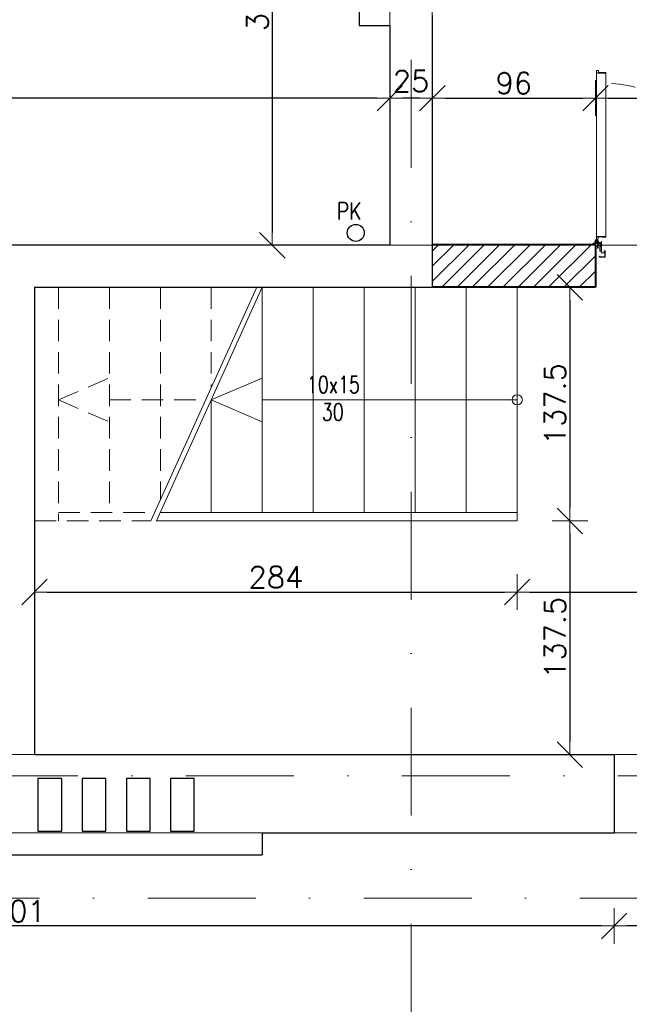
# Model space of a CAD drawing. Header units: millimetres. Extents: x 23192 to 177760, y -399809 to -79279.
# Tile 90 of 256: x 52362 to 52721, y -197562 to -196982. Entities that reach past the tile are written whole.
import ezdxf

# ---------------------------------------------------------------- set-up
doc = ezdxf.new("R2010")
doc.units = ezdxf.units.MM
for name, pattern in [('CENTER', [0.6, 0.375, -0.075, 0.075, -0.075]), ('DASHDOT', [25.4, 12.7, -6.35, 0, -6.35]), ('HIDDEN', [9.525, 6.35, -3.175]), ('Hidden Line', [391.222223, 282.222223, -109])]:
    doc.linetypes.add(name, pattern=pattern)
doc.layers.get('0').update_dxf_attribs({"lineweight": 0})
for name, color, linetype, lineweight in [('!! 0_ Istn-sciany', 3, 'Continuous', 30), ('!! 0_ Istn-widok', 1, 'Continuous', 15), ('!! 0_ Opis', 8, 'Continuous', 13), ('!! 0_Istn-cienka', 4, 'Continuous', 9), ('!! 0_Osie', 1, 'DASHDOT', 13), ('!! 0_Widok', 1, 'Continuous', 15), ('!! 1_drzwi-linia', 213, 'Continuous', 5), ('!! 1_hatch projektowane ściany', 4, 'Continuous', 5), ('!! 1_PROJ Sciany', 2, 'Continuous', 40), ('!! wymiary osi', 250, 'Continuous', 9), ('0-osie-liniA', 14, 'DASHDOT', 5)]:
    doc.layers.add(name, color=color, linetype=linetype, lineweight=lineweight)
doc.layers.add('!! 0_opis pionów', color=4, linetype='Continuous')
doc.layers.add('!! 0_ramki', color=66, linetype='Continuous', lineweight=9, plot=False)
doc.layers.add('Powierzchnia', color=140, linetype='Continuous', lineweight=5, plot=False)
doc.styles.add('ARCHETYP', font='romans.shx', dxfattribs={"height": 15})
doc.styles.add('SIMPLEX', font='simplex.shx', dxfattribs={"width": 0.77})
doc.styles.add('TXT', font='simplex.shx')
doc.dimstyles.new('DIM50', dxfattribs={"dimscale": 5, "dimtxt": 2.5, "dimasz": 1.5, "dimexe": 0, "dimexo": 0, "dimgap": 0.5, "dimtad": 1, "dimdec": 4, "dimrnd": 0.5, "dimdsep": 46, "dimtxsty": 'TXT', "dimblk1": 'TICK1', "dimblk2": 'TICK1', "dimsah": 1, "dimcen": 0, "dimse1": 1, "dimse2": 1, "dimclrd": 1, "dimclre": 7, "dimclrt": 9, "dimadec": 0, "dimazin": 0, "dimtfac": 1, "dimtdec": 4, "dimtmove": 2, "dimatfit": 3, "dimldrblk": 'TICK1', "dimfxl": 1, "dimtolj": 1, "dimarcsym": 0})

# ---------------------------------------------------------------- blocks, each defined once
blk = doc.blocks.new('BLOK OSI')
at = {"layer": '0-osie-liniA', "ltscale": 5}
for points in [[(52592.21142, -193637.0088), (52592.21142, -199860.81919)], [(51570.03302, -197490.0883), (53810.60983, -197490.0883)], [(48624.30568, -197562.0883), (53810.60983, -197562.0883)]]:
    blk.add_lwpolyline(points, dxfattribs=at)
blk = doc.blocks.new('zaw-dr-90-p')
at = {"color": 2, "linetype": 'CENTER', "ltscale": 0.2}
for p, q in [((12, 0), (-12, 0)), ((0, 12), (0, -12)), ((24.5, 24), (31, 24)), ((24.5, 19), (31, 19))]:
    blk.add_line(p, q, dxfattribs=at)
at = {"ltscale": 0.2}
for p, q in [((10, 12), (6.5, 12)), ((10, 0), (10, 6.5))]:
    blk.add_line(p, q, dxfattribs=at)
blk.add_lwpolyline([(0, 6.5), (23.5, 6.5, 0.414214), (28, 11), (28, 31), (24.5, 31), (24.5, 11, -0.414214), (23.5, 10), (0, 10, 4.561698), (7.6, 6.5), (4.9, 4.2)], format="xyb", dxfattribs=at)
blk.add_lwpolyline([(-0.2, -0.2), (-2.5, -0.2), (-2.5, 0.2), (-0.2, 0.2), (-0.2, 2.5), (0.2, 2.5), (0.2, 0.2), (2.8, 0.2), (2.8, -0.2), (0.2, -0.2), (0.2, -2.8), (-0.2, -2.8)], close=True)
blk.add_lwpolyline([(10, 10), (10, 39), (6.5, 39), (6.5, 10)], dxfattribs=at)
blk.add_circle((0, 0), 6.5, dxfattribs=at)
blk = doc.blocks.new('drzwi 90- sc 12')
for p, q in [((-13620.32, 20410.16), (-13620.32, 20313.77)), ((-13614.92, 20409.86), (-13620.32, 20409.86)), ((-13616.12, 20410.26), (-13620.22, 20410.26)), ((-13616.12, 20410.26), (-13620, 20410.26)), ((-13618.17, 20410.26), (-13616.22, 20410.26)), ((-13618.17, 20410.26), (-13616.22, 20410.26)), ((-13616.12, 20410.26), (-13616.12, 20411.46)), ((-13616.12, 20411.46), (-13615.02, 20411.46)), ((-13614.92, 20411.36), (-13614.92, 20313.77)), ((-13620.32, 20313.47), (-13620.32, 20317.97)), ((-13614.92, 20312.27), (-13614.92, 20317.97)), ((-13614.92, 20313.77), (-13620.32, 20313.77)), ((-13618.22, 20313.37), (-13620.22, 20313.37)), ((-13618.22, 20313.67), (-13618.22, 20313.37)), ((-13618.22, 20313.67), (-13616.42, 20313.67)), ((-13617.77, 20311.12), (-13617.77, 20305.72)), ((-13617.77, 20311.12), (-13617.77, 20305.72)), ((-13616.17, 20309.92), (-13617.37, 20309.92)), ((-13616.17, 20309.92), (-13616.17, 20311.02)), ((-13615.92, 20313.17), (-13615.92, 20312.17)), ((-13615.92, 20312.17), (-13615.02, 20312.17)), ((-13715.57, 20308.32), (-13715.57, 20308.56)), ((-13715.57, 20307.69), (-13715.57, 20308.56)), ((-13715.57, 20307.82), (-13715.57, 20308.56)), ((-13715.57, 20307.72), (-13715.37, 20307.72)), ((-13715.77, 20301.96), (-13716.27, 20301.96)), ((-13616.77, 20301.96), (-13616.27, 20301.96))]:
    blk.add_line(p, q)
for points in [[(-13665.27, 20284.96), (-13665.27, 20325.83)], [(-13615.57, 20309.64), (-13615.32, 20309.64), (-13615.32, 20309.82), (-13616.32, 20309.82), (-13616.32, 20309.64), (-13615.92, 20309.64)]]:
    blk.add_lwpolyline(points)
at = {"ltscale": 0.2}
for points in [[(-13715.57, 20307.51), (-13715.57, 20309.48, 0.414214), (-13715.91, 20309.82), (-13719.43, 20309.82, 0.414214), (-13719.77, 20309.48), (-13719.77, 20308.92), (-13719.59, 20308.92), (-13719.59, 20309.48, -0.414214), (-13719.43, 20309.64), (-13716.97, 20309.64)], [(-13716.97, 20309.64), (-13715.91, 20309.64, -0.414214), (-13715.75, 20309.48), (-13715.75, 20307.51)], [(-13615.92, 20309.64), (-13616.63, 20309.64, 0.414214), (-13616.79, 20309.48), (-13616.79, 20305.58, -0.414214), (-13617.13, 20305.24), (-13617.58, 20305.24, 0.414214), (-13617.74, 20305.08), (-13617.74, 20304.48, -0.414214), (-13618.08, 20304.14), (-13619.26, 20304.14, -0.414214), (-13619.6, 20304.48), (-13619.6, 20305.15, 1), (-13619.79, 20305.15), (-13619.79, 20301.96, 0.414214), (-13619.63, 20301.8), (-13617.11, 20301.8, 0.414214), (-13616.95, 20301.96), (-13616.95, 20302.52), (-13616.77, 20302.52), (-13616.77, 20301.96, -0.414214), (-13617.11, 20301.62), (-13619.63, 20301.62, -0.414214), (-13619.97, 20301.96), (-13619.97, 20305.15, -1), (-13619.42, 20305.15), (-13619.42, 20304.48, 0.414214), (-13619.26, 20304.32), (-13618.08, 20304.32, 0.414214), (-13617.92, 20304.48), (-13617.92, 20305.08, -0.414214), (-13617.58, 20305.42), (-13617.13, 20305.42, 0.414214), (-13616.97, 20305.58), (-13616.97, 20309.48, -0.414214), (-13616.63, 20309.82), (-13613.11, 20309.82, -0.414214), (-13612.77, 20309.48), (-13612.77, 20308.92), (-13612.95, 20308.92), (-13612.95, 20309.48, 0.414214), (-13613.11, 20309.64), (-13615.57, 20309.64)], [(-13715.75, 20307.76), (-13715.75, 20305.58, 0.414214), (-13715.41, 20305.24), (-13714.96, 20305.24, -0.414214), (-13714.8, 20305.08), (-13714.8, 20304.48, 0.414214), (-13714.46, 20304.14), (-13713.28, 20304.14, 0.414214), (-13712.94, 20304.48), (-13712.94, 20305.15, -1), (-13712.75, 20305.15), (-13712.75, 20301.96, -0.414214), (-13712.91, 20301.8), (-13715.43, 20301.8, -0.414214), (-13715.59, 20301.96), (-13715.59, 20302.52), (-13715.77, 20302.52), (-13715.77, 20301.96, 0.414214), (-13715.43, 20301.62), (-13712.91, 20301.62, 0.414214), (-13712.57, 20301.96), (-13712.57, 20305.15, 1), (-13713.12, 20305.15), (-13713.12, 20304.48, -0.414214), (-13713.28, 20304.32), (-13714.46, 20304.32, -0.414214), (-13714.62, 20304.48), (-13714.62, 20305.08, 0.414214), (-13714.96, 20305.42), (-13715.41, 20305.42, -0.414214), (-13715.57, 20305.58), (-13715.57, 20307.64)]]:
    blk.add_lwpolyline(points, format="xyb", dxfattribs=at)
at = {"lineweight": 30}
for points in [[(-13716.27, 20308.92), (-13721.27, 20308.92)], [(-13716.27, 20308.92), (-13716.27, 20296.92)], [(-13614.27, 20308.92), (-13609.27, 20308.92)], [(-13614.27, 20308.92), (-13614.27, 20296.92)]]:
    blk.add_lwpolyline(points, dxfattribs=at)
blk.add_lwpolyline([(-13616.79, 20308.82), (-13616.97, 20308.82), (-13616.97, 20307.42), (-13616.79, 20307.42)], close=True)
for centre, radius, start, end in [((-13620.22, 20410.16), 0.1, 90, 180), ((-13615.02, 20411.36), 0.1, 0, 90), ((-13620.22, 20313.47), 0.1, 180, 270), ((-13616.42, 20313.17), 0.5, 0, 90), ((-13616.27, 20311.02), 0.1, 0, 90), ((-13615.02, 20312.27), 0.1, 270, 0)]:
    blk.add_arc(centre, radius, start, end)
at = {"linetype": 'Hidden Line', "lineweight": 9, "ltscale": 0.05}
blk.add_arc((-13615.5, 20305.14), 99.12, 94.80054, 177.69442, dxfattribs=at)
at = {"xscale": 0.09999999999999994, "yscale": 0.09999999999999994, "zscale": 0.09999999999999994, "rotation": 180.0000000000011}
blk.add_blockref('zaw-dr-90-p', (-13614.92, 20310.92), dxfattribs=at)
blk = doc.blocks.new('TICK1')
at = {"color": 2}
blk.add_line((-1, -1), (1, 1), dxfattribs=at)
at = {"color": 0}
for p, q in [((0, -1.4), (0, 1.4)), ((0, 0), (-1, 0))]:
    blk.add_line(p, q, dxfattribs=at)
blk = doc.blocks.new('*D2554')
at = {"layer": '!! wymiary osi', "color": 1, "lineweight": -2, "transparency": 16777216}
blk.add_line((52378.21, -197318.89), (52647.21, -197318.89), dxfattribs=at)
at = {"layer": 'DEFPOINTS', "color": 0, "transparency": 16777216}
for p in [(52370.71, -197277.09), (52654.71, -197277.09), (52654.71, -197318.89)]:
    blk.add_point(p, dxfattribs=at)
at = {"layer": '!! wymiary osi', "color": 1, "lineweight": -2, "transparency": 16777216, "xscale": 7.5, "yscale": 7.5, "zscale": 7.5, "rotation": 180}
blk.add_blockref('TICK1', (52370.71, -197318.89), dxfattribs=at)
at = {"layer": '!! wymiary osi', "color": 1, "lineweight": -2, "transparency": 16777216, "xscale": 7.5, "yscale": 7.5, "zscale": 7.5}
blk.add_blockref('TICK1', (52654.71, -197318.89), dxfattribs=at)
at = {"layer": '!! wymiary osi', "color": 9, "transparency": 16777216, "insert": (52512.71, -197310.14), "char_height": 12.5, "attachment_point": 5, "style": 'TXT'}
blk.add_mtext('\\A1;284', dxfattribs=at)
blk = doc.blocks.new('*D2555')
at = {"layer": '!! wymiary osi', "color": 1, "lineweight": -2, "transparency": 16777216}
blk.add_line((52662.21, -197318.89), (53160.21, -197318.89), dxfattribs=at)
at = {"layer": 'DEFPOINTS', "color": 0, "transparency": 16777216}
for p in [(52654.71, -197277.09), (53167.71, -197277.09), (53167.71, -197318.89)]:
    blk.add_point(p, dxfattribs=at)
at = {"layer": '!! wymiary osi', "color": 1, "lineweight": -2, "transparency": 16777216, "xscale": 7.5, "yscale": 7.5, "zscale": 7.5, "rotation": 180}
blk.add_blockref('TICK1', (52654.71, -197318.89), dxfattribs=at)
at = {"layer": '!! wymiary osi', "color": 1, "lineweight": -2, "transparency": 16777216, "xscale": 7.5, "yscale": 7.5, "zscale": 7.5}
blk.add_blockref('TICK1', (53167.71, -197318.89), dxfattribs=at)
at = {"layer": '!! wymiary osi', "color": 9, "transparency": 16777216, "insert": (52911.21, -197310.14), "char_height": 12.5, "attachment_point": 5, "style": 'TXT'}
blk.add_mtext('\\A1;513', dxfattribs=at)
blk = doc.blocks.new('*D2556')
at = {"layer": '!! wymiary osi', "color": 1, "lineweight": -2, "transparency": 16777216}
blk.add_line((52685.67, -197147.09), (52685.67, -197269.59), dxfattribs=at)
at = {"layer": 'DEFPOINTS', "color": 0, "transparency": 16777216}
for p in [(52654.71, -197139.59), (52654.71, -197277.09), (52685.67, -197277.09)]:
    blk.add_point(p, dxfattribs=at)
at = {"layer": '!! wymiary osi', "color": 1, "lineweight": -2, "transparency": 16777216, "xscale": 7.5, "yscale": 7.5, "zscale": 7.5}
for p, rotation in [((52685.67, -197139.59), 90), ((52685.67, -197277.09), 270)]:
    blk.add_blockref('TICK1', p, dxfattribs=dict(at, rotation=rotation))
at = {"layer": '!! wymiary osi', "color": 9, "transparency": 16777216, "insert": (52676.92, -197208.34), "char_height": 12.5, "attachment_point": 5, "rotation": 90, "style": 'TXT'}
blk.add_mtext('\\A1;137.5', dxfattribs=at)
blk = doc.blocks.new('*D2557')
at = {"layer": '!! wymiary osi', "color": 1, "lineweight": -2, "transparency": 16777216}
blk.add_line((52685.67, -197284.59), (52685.67, -197407.09), dxfattribs=at)
at = {"layer": 'DEFPOINTS', "color": 0, "transparency": 16777216}
for p in [(52654.71, -197277.09), (52654.71, -197414.59), (52685.67, -197414.59)]:
    blk.add_point(p, dxfattribs=at)
at = {"layer": '!! wymiary osi', "color": 1, "lineweight": -2, "transparency": 16777216, "xscale": 7.5, "yscale": 7.5, "zscale": 7.5}
for p, rotation in [((52685.67, -197277.09), 90), ((52685.67, -197414.59), 270)]:
    blk.add_blockref('TICK1', p, dxfattribs=dict(at, rotation=rotation))
at = {"layer": '!! wymiary osi', "color": 9, "transparency": 16777216, "insert": (52676.92, -197345.84), "char_height": 12.5, "attachment_point": 5, "rotation": 90, "style": 'TXT'}
blk.add_mtext('\\A1;137.5', dxfattribs=at)
blk = doc.blocks.new('*D2558')
at = {"layer": '!! wymiary osi', "color": 1, "lineweight": -2, "transparency": 16777216}
blk.add_line((52612.21, -197028.24), (52693.21, -197028.24), dxfattribs=at)
at = {"layer": 'DEFPOINTS', "color": 0, "transparency": 16777216}
for p in [(52700.71, -197028.24), (52604.71, -197114.59), (52700.71, -197114.59)]:
    blk.add_point(p, dxfattribs=at)
at = {"layer": '!! wymiary osi', "color": 1, "lineweight": -2, "transparency": 16777216, "xscale": 7.5, "yscale": 7.5, "zscale": 7.5, "rotation": 180}
blk.add_blockref('TICK1', (52604.71, -197028.24), dxfattribs=at)
at = {"layer": '!! wymiary osi', "color": 1, "lineweight": -2, "transparency": 16777216, "xscale": 7.5, "yscale": 7.5, "zscale": 7.5}
blk.add_blockref('TICK1', (52700.71, -197028.24), dxfattribs=at)
at = {"layer": '!! wymiary osi', "color": 9, "transparency": 16777216, "insert": (52652.71, -197019.49), "char_height": 12.5, "attachment_point": 5, "style": 'TXT'}
blk.add_mtext('\\A1;96', dxfattribs=at)
blk = doc.blocks.new('*D2559')
at = {"layer": '!! wymiary osi', "color": 1, "lineweight": -2, "transparency": 16777216}
blk.add_line((52708.21, -197028.24), (52794.85, -197028.24), dxfattribs=at)
at = {"layer": 'DEFPOINTS', "color": 0, "transparency": 16777216}
for p in [(52802.35, -197028.24), (52700.71, -197114.59), (52802.35, -197114.03)]:
    blk.add_point(p, dxfattribs=at)
at = {"layer": '!! wymiary osi', "color": 1, "lineweight": -2, "transparency": 16777216, "xscale": 7.5, "yscale": 7.5, "zscale": 7.5, "rotation": 180}
blk.add_blockref('TICK1', (52700.71, -197028.24), dxfattribs=at)
at = {"layer": '!! wymiary osi', "color": 1, "lineweight": -2, "transparency": 16777216, "xscale": 7.5, "yscale": 7.5, "zscale": 7.5}
blk.add_blockref('TICK1', (52802.35, -197028.24), dxfattribs=at)
at = {"layer": '!! wymiary osi', "color": 9, "transparency": 16777216, "insert": (52751.53, -197019.49), "char_height": 12.5, "attachment_point": 5, "style": 'TXT'}
blk.add_mtext('\\A1;101.5', dxfattribs=at)
blk = doc.blocks.new('*D2562')
at = {"layer": '!! wymiary osi', "color": 1, "lineweight": -2, "transparency": 16777216}
blk.add_line((52597.21, -197028.24), (52587.21, -197028.24), dxfattribs=at)
at = {"layer": 'DEFPOINTS', "color": 0, "transparency": 16777216}
for p in [(52579.71, -197028.24), (52579.71, -197114.59), (52604.71, -197114.59)]:
    blk.add_point(p, dxfattribs=at)
at = {"layer": '!! wymiary osi', "color": 1, "lineweight": -2, "transparency": 16777216, "xscale": 7.5, "yscale": 7.5, "zscale": 7.5, "rotation": 180}
blk.add_blockref('TICK1', (52579.71, -197028.24), dxfattribs=at)
at = {"layer": '!! wymiary osi', "color": 1, "lineweight": -2, "transparency": 16777216, "xscale": 7.5, "yscale": 7.5, "zscale": 7.5}
blk.add_blockref('TICK1', (52604.71, -197028.24), dxfattribs=at)
at = {"layer": '!! wymiary osi', "color": 9, "transparency": 16777216, "insert": (52592.21, -197018.24), "char_height": 12.5, "attachment_point": 5, "style": 'TXT'}
blk.add_mtext('\\A1;25', dxfattribs=at)
blk = doc.blocks.new('*D2563')
at = {"layer": '!! wymiary osi', "color": 1, "lineweight": -2, "transparency": 16777216}
blk.add_line((52572.21, -197028.24), (52024.21, -197028.24), dxfattribs=at)
at = {"layer": 'DEFPOINTS', "color": 0, "transparency": 16777216}
for p in [(52016.71, -197028.24), (52016.71, -197114.59), (52579.71, -197114.59)]:
    blk.add_point(p, dxfattribs=at)
at = {"layer": '!! wymiary osi', "color": 1, "lineweight": -2, "transparency": 16777216, "xscale": 7.5, "yscale": 7.5, "zscale": 7.5, "rotation": 180}
blk.add_blockref('TICK1', (52016.71, -197028.24), dxfattribs=at)
at = {"layer": '!! wymiary osi', "color": 1, "lineweight": -2, "transparency": 16777216, "xscale": 7.5, "yscale": 7.5, "zscale": 7.5}
blk.add_blockref('TICK1', (52579.71, -197028.24), dxfattribs=at)
at = {"layer": '!! wymiary osi', "color": 9, "transparency": 16777216, "insert": (52324.48, -197019.49), "char_height": 12.5, "attachment_point": 5, "style": 'TXT'}
blk.add_mtext('\\A1;563', dxfattribs=at)
blk = doc.blocks.new('*D2565')
at = {"layer": '!! wymiary osi', "color": 1, "lineweight": -2, "transparency": 16777216}
blk.add_line((52967.21, -197515.42), (52719.21, -197515.42), dxfattribs=at)
at = {"layer": 'DEFPOINTS', "color": 0, "transparency": 16777216}
for p in [(52711.71, -197460.59), (52974.71, -197460.59), (52711.71, -197515.42)]:
    blk.add_point(p, dxfattribs=at)
at = {"layer": '!! wymiary osi', "color": 1, "lineweight": -2, "transparency": 16777216, "xscale": 7.5, "yscale": 7.5, "zscale": 7.5, "rotation": 180}
blk.add_blockref('TICK1', (52711.71, -197515.42), dxfattribs=at)
at = {"layer": '!! wymiary osi', "color": 1, "lineweight": -2, "transparency": 16777216, "xscale": 7.5, "yscale": 7.5, "zscale": 7.5}
blk.add_blockref('TICK1', (52974.71, -197515.42), dxfattribs=at)
at = {"layer": '!! wymiary osi', "color": 9, "transparency": 16777216, "insert": (52843.21, -197506.67), "char_height": 12.5, "attachment_point": 5, "style": 'TXT'}
blk.add_mtext('\\A1;263', dxfattribs=at)
blk = doc.blocks.new('*D2566')
at = {"layer": '!! wymiary osi', "color": 1, "lineweight": -2, "transparency": 16777216}
blk.add_line((52704.21, -197515.42), (52018.21, -197515.42), dxfattribs=at)
at = {"layer": 'DEFPOINTS', "color": 0, "transparency": 16777216}
for p in [(52711.71, -197460.59), (52010.71, -197467.96), (52010.71, -197515.42)]:
    blk.add_point(p, dxfattribs=at)
at = {"layer": '!! wymiary osi', "color": 1, "lineweight": -2, "transparency": 16777216, "xscale": 7.5, "yscale": 7.5, "zscale": 7.5, "rotation": 180}
blk.add_blockref('TICK1', (52010.71, -197515.42), dxfattribs=at)
at = {"layer": '!! wymiary osi', "color": 1, "lineweight": -2, "transparency": 16777216, "xscale": 7.5, "yscale": 7.5, "zscale": 7.5}
blk.add_blockref('TICK1', (52711.71, -197515.42), dxfattribs=at)
at = {"layer": '!! wymiary osi', "color": 9, "transparency": 16777216, "insert": (52361.21, -197506.67), "char_height": 12.5, "attachment_point": 5, "style": 'TXT'}
blk.add_mtext('\\A1;701', dxfattribs=at)
blk = doc.blocks.new('*D2635')
at = {"layer": '!! wymiary osi', "color": 1, "lineweight": -2, "transparency": 16777216}
blk.add_line((52510.58, -196822.09), (52510.58, -197107.34), dxfattribs=at)
at = {"layer": 'DEFPOINTS', "color": 0, "transparency": 16777216}
for p in [(52579.71, -196814.59), (52510.58, -197114.84), (52579.71, -197114.84)]:
    blk.add_point(p, dxfattribs=at)
at = {"layer": '!! wymiary osi', "color": 1, "lineweight": -2, "transparency": 16777216, "xscale": 7.5, "yscale": 7.5, "zscale": 7.5}
for p, rotation in [((52510.58, -196814.59), 90), ((52510.58, -197114.84), 270)]:
    blk.add_blockref('TICK1', p, dxfattribs=dict(at, rotation=rotation))
at = {"layer": '!! wymiary osi', "color": 9, "transparency": 16777216, "insert": (52501.83, -196964.71), "char_height": 12.5, "attachment_point": 5, "rotation": 90, "style": 'TXT'}
blk.add_mtext('\\A1;300.5', dxfattribs=at)

msp = doc.modelspace()

# ---------------------------------------------------------------- hatches: boundary and pattern name
at = {"layer": '!! 1_hatch projektowane ściany'}
h = msp.add_hatch(dxfattribs=at)
h.set_pattern_fill('ANSI31', color=256, scale=2)
h.paths.add_polyline_path([(52604.71142, -197139.5883), (52700.71142, -197139.5883), (52700.71142, -197114.5883), (52604.71142, -197114.5883)])

# ---------------------------------------------------------------- linework, layer by layer
at = {"layer": '!! 0_ Istn-sciany'}
for points in [[(52561.71142, -196954.5883), (52561.71142, -196985.5883)], [(52604.71142, -196979.5883), (52604.71142, -197139.5883)], [(52604.71142, -196979.5883), (52604.71142, -196985.5883)], [(52561.71142, -196985.5883), (52579.71142, -196985.5883)], [(52579.71142, -196985.5883), (52579.71142, -197114.5883)], [(52179.71142, -197114.5883), (52579.71142, -197114.5883)], [(52370.71142, -197139.5883), (52604.71142, -197139.5883)], [(52370.71142, -197139.5883), (52370.71142, -197414.5883)], [(52370.71142, -197414.5883), (52711.71142, -197414.5883)], [(52711.71142, -197414.5883), (52711.71142, -197460.5883)], [(52504.71142, -197460.5883), (52711.71142, -197460.5883)], [(52504.71142, -197460.5883), (52504.71142, -197473.5883)], [(52310.71142, -197473.5883), (52504.71142, -197473.5883)]]:
    msp.add_lwpolyline(points, dxfattribs=at)
for points in [[(52372.71142, -197459.5883), (52386.71142, -197459.5883), (52386.71142, -197428.5883), (52372.71142, -197428.5883)], [(52398.71142, -197459.5883), (52412.71142, -197459.5883), (52412.71142, -197428.5883), (52398.71142, -197428.5883)], [(52424.71142, -197459.5883), (52438.71142, -197459.5883), (52438.71142, -197428.5883), (52424.71142, -197428.5883)], [(52450.71142, -197459.5883), (52464.71142, -197459.5883), (52464.71142, -197428.5883), (52450.71142, -197428.5883)]]:
    msp.add_lwpolyline(points, close=True, dxfattribs=at)
at = {"layer": '!! 0_ Istn-widok'}
for points in [[(52501.41817, -197139.5883), (52439.15402, -197277.0883)], [(52504.71142, -197139.5883), (52442.44727, -197277.0883)], [(52504.71142, -197139.5883), (52504.71142, -197272.0883)], [(52534.71142, -197139.5883), (52534.71142, -197272.0883)], [(52564.71142, -197139.5883), (52564.71142, -197272.0883)], [(52594.71142, -197139.5883), (52594.71142, -197272.0883)], [(52604.71142, -197139.5883), (52654.71142, -197139.5883)], [(52624.71142, -197139.5883), (52624.71142, -197272.0883)], [(52654.71142, -197139.5883), (52654.71142, -197277.0883)], [(52474.71142, -197205.8383), (52474.71142, -197272.0883)], [(52504.71142, -197205.8383), (52654.71142, -197205.8383)], [(52444.71142, -197272.0883), (52654.71142, -197272.0883)], [(52442.44727, -197277.0883), (52654.71142, -197277.0883)], [(52345.71142, -197414.5883), (52370.71142, -197414.5883)]]:
    msp.add_lwpolyline(points, dxfattribs=at)
at = {"layer": '!! 0_ Istn-widok', "linetype": 'HIDDEN', "ltscale": 3}
for points in [[(52711.71142, -197414.5883), (52974.71142, -197414.5883)], [(52974.71142, -197460.5883), (52711.71142, -197460.5883)]]:
    msp.add_lwpolyline(points, dxfattribs=at)
at = {"layer": '!! 0_ Istn-widok'}
msp.add_circle((52654.71142, -197205.8383), 3, dxfattribs=at)
at = {"layer": '!! 0_Istn-cienka', "linetype": 'HIDDEN', "ltscale": 2}
for points in [[(52384.71142, -197139.5883), (52384.71142, -197277.0883)], [(52414.71142, -197139.5883), (52414.71142, -197272.0883)], [(52444.71142, -197139.5883), (52444.71142, -197264.81571)], [(52474.71142, -197139.5883), (52474.71142, -197198.56571)], [(52384.71142, -197205.8383), (52414.71142, -197192.95439)], [(52384.71142, -197205.8383), (52414.71142, -197218.72222)], [(52414.71142, -197205.8383), (52471.41817, -197205.8383)], [(52384.71142, -197272.0883), (52441.41817, -197272.0883)], [(52370.71142, -197277.0883), (52439.15402, -197277.0883)]]:
    msp.add_lwpolyline(points, dxfattribs=at)
at = {"layer": '!! 0_opis pionów'}
msp.add_circle((52559.71142, -197107.5883), 5, dxfattribs=at)
at = {"layer": '!! 0_ramki'}
msp.add_lwpolyline([(48565.42916, -197114.84055), (52765.42916, -197114.84055), (52765.42916, -200084.84055), (48565.42916, -200084.84055)], close=True, dxfattribs=at)
at = {"layer": '!! 0_Widok'}
for points in [[(52474.71142, -197205.8383), (52504.71142, -197192.95439)], [(52474.71142, -197205.8383), (52504.71142, -197218.72222)]]:
    msp.add_lwpolyline(points, dxfattribs=at)
at = {"layer": '!! 1_hatch projektowane ściany'}
msp.add_lwpolyline([(52604.71142, -197139.5883), (52700.71142, -197139.5883), (52700.71142, -197114.5883), (52604.71142, -197114.5883)], close=True, dxfattribs=at)
at = {"layer": '!! 1_PROJ Sciany'}
for points in [[(52700.71142, -197114.5883), (52604.71142, -197114.5883)], [(52700.71142, -197114.5883), (52700.71142, -197139.5883)], [(52700.71142, -197139.5883), (52604.71142, -197139.5883)]]:
    msp.add_lwpolyline(points, dxfattribs=at)
at = {"layer": 'Powierzchnia'}
for points in [[(52579.71142, -195639.5883), (52016.71142, -195639.5883), (52016.71142, -197114.5883), (52579.71142, -197114.5883)], [(53167.71142, -195639.5883), (52604.71142, -195639.5883), (52604.71142, -197139.5883), (52370.71142, -197139.5883), (52370.71142, -197414.5883), (53167.71142, -197414.5883)], [(52370.71142, -197414.5883), (53167.71142, -197414.5883), (53167.71142, -197139.5883), (52802.7115, -197139.0883), (52802.7115, -197114.0883), (52887.71142, -197114.5883), (52887.71142, -196222.5883), (53167.71142, -196222.5883), (53167.71142, -195639.5883), (52894.71142, -195639.5883), (52894.71142, -195952.5883), (52604.71142, -195952.5883), (52604.71142, -197139.5883), (52370.71142, -197139.5883)], [(52010.71142, -197460.5883), (53179.71142, -197460.5883), (53179.71142, -197728.5883), (52010.71142, -197728.5883)]]:
    msp.add_lwpolyline(points, close=True, dxfattribs=at)

# ---------------------------------------------------------------- block references
at = {"layer": '!! 0_Osie'}
msp.add_blockref('BLOK OSI', (0, 63), dxfattribs=at)
at = {"layer": '!! 1_drzwi-linia', "xscale": -1}
msp.add_blockref('drzwi 90- sc 12', (39086.4418, -217423.51264), dxfattribs=at)

# ---------------------------------------------------------------- texts
at = {"layer": '!! 0_ Opis', "style": 'SIMPLEX', "width": 0.75}
for s, p in [('10x15', (52530.9719, -197201.80401)), ('30', (52539.75253, -197217.95508))]:
    msp.add_text(s, height=10, dxfattribs=at).set_placement(p)
at = {"layer": '!! 0_opis pionów', "style": 'ARCHETYP', "width": 0.8}
msp.add_text('PK', height=10, rotation=0.00000004, dxfattribs=at).set_placement((52548.63949, -197099.66556))

# ---------------------------------------------------------------- dimensions: what is measured, and where the dimension line sits
at = {"layer": '!! wymiary osi'}
for base, p1, p2, picture, middle in [((52510.582695, -197114.840548), (52579.711424, -196814.588303), (52579.711424, -197114.840548), '*D2635', (52501.832695, -196964.714426)), ((52685.66819, -197277.0883), (52654.71142, -197139.5883), (52654.71142, -197277.0883), '*D2556', (52676.91819, -197208.3383)), ((52685.66819, -197414.5883), (52654.71142, -197277.0883), (52654.71142, -197414.5883), '*D2557', (52676.91819, -197345.8383))]:
    dim = msp.add_linear_dim(base=base, p1=p1, p2=p2, angle=90, dimstyle='DIM50', dxfattribs=at)
    dim.commit()
    dim.dimension.update_dxf_attribs({"geometry": picture, "text_midpoint": middle})
dim = msp.add_linear_dim(base=(52016.71142, -197028.24124), p1=(52579.71142, -197114.5883), p2=(52016.71142, -197114.5883), dimstyle='DIM50', dxfattribs=at)
dim.commit()
dim.dimension.update_dxf_attribs({"geometry": '*D2563', "text_midpoint": (52324.47739, -197019.49124), "dimtype": 160})
for base, p1, p2, picture, middle in [((52579.71142, -197028.24124), (52604.71142, -197114.5883), (52579.71142, -197114.5883), '*D2562', (52592.21142, -197018.24124)), ((52700.71142, -197028.24124), (52604.71142, -197114.5883), (52700.71142, -197114.5883), '*D2558', (52652.71142, -197019.49124)), ((52802.35146, -197028.24124), (52700.71142, -197114.5883), (52802.35146, -197114.03023), '*D2559', (52751.53144, -197019.49124)), ((52654.71142, -197318.89297), (52370.71142, -197277.0883), (52654.71142, -197277.0883), '*D2554', (52512.71142, -197310.14297)), ((53167.71142, -197318.89297), (52654.71142, -197277.0883), (53167.71142, -197277.0883), '*D2555', (52911.21142, -197310.14297)), ((52010.71142, -197515.42137), (52711.71142, -197460.5883), (52010.71142, -197467.96236), '*D2566', (52361.21142, -197506.67137)), ((52711.71142, -197515.42137), (52974.71142, -197460.5883), (52711.71142, -197460.5883), '*D2565', (52843.21142, -197506.67137))]:
    dim = msp.add_linear_dim(base=base, p1=p1, p2=p2, dimstyle='DIM50', dxfattribs=at)
    dim.commit()
    dim.dimension.update_dxf_attribs({"geometry": picture, "text_midpoint": middle})

doc.saveas('drawing.dxf')
